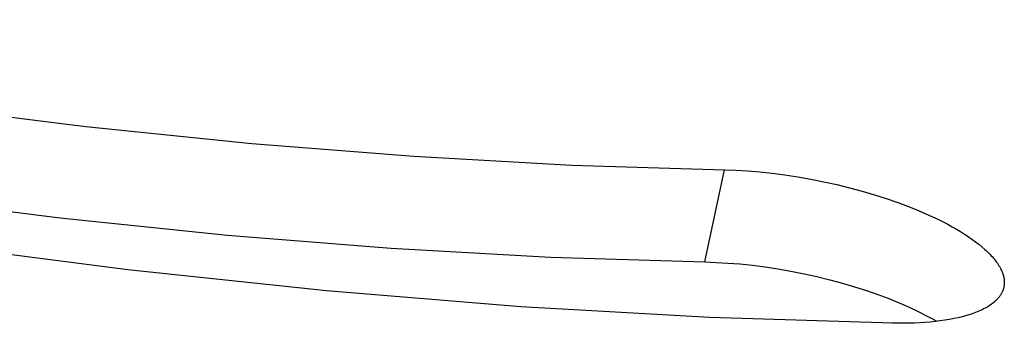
# Model space of a CAD drawing. Header units: millimetres. Extents: x -7950 to -6950, y 4408 to 5408.
# Tile 10 of 111: x -7647.23 to -7637.73, y 4579.18 to 4582.11. Entities that reach past the tile are written whole.
import ezdxf

# ---------------------------------------------------------------- set-up
doc = ezdxf.new("R2010")
doc.units = ezdxf.units.MM
doc.layers.add('SHOW Mini_Barndoor 002', color=7, linetype='Continuous', true_color=0x000000)

msp = doc.modelspace()

# ---------------------------------------------------------------- linework, layer by layer
at = {"layer": 'SHOW Mini_Barndoor 002', "color": 18, "lineweight": -3, "true_color": 0x000000}
for points in [[(-7653.1419, 4582.1091), (-7651.5026, 4581.7987), (-7649.8582, 4581.5225), (-7648.2186, 4581.2824), (-7646.5938, 4581.0799), (-7644.9933, 4580.916), (-7643.4264, 4580.7913), (-7641.9018, 4580.7059), (-7640.4276, 4580.6593)], [(-7653.4512, 4581.2413), (-7651.7978, 4580.926), (-7650.1387, 4580.6455), (-7648.4839, 4580.4017), (-7646.8436, 4580.1961), (-7645.2277, 4580.03), (-7643.6458, 4579.9038), (-7642.1068, 4579.8177), (-7640.619, 4579.7712)], [(-7638.8065, 4579.1801), (-7640.5688, 4579.2354), (-7642.3938, 4579.3393), (-7644.2713, 4579.4925), (-7646.1896, 4579.6945), (-7648.1366, 4579.9448), (-7650.0996, 4580.2418), (-7652.0656, 4580.5834), (-7654.0217, 4580.967)], [(-7640.619, 4579.7712), (-7640.4276, 4580.6593)], [(-7640.4276, 4580.6593), (-7640.3189, 4580.6559), (-7640.2057, 4580.6494), (-7640.0886, 4580.6398), (-7639.9683, 4580.6271), (-7639.8455, 4580.6112), (-7639.7208, 4580.5922), (-7639.5951, 4580.5701), (-7639.4693, 4580.5452), (-7639.3441, 4580.5174), (-7639.2204, 4580.4871), (-7639.099, 4580.4544), (-7638.9807, 4580.4196), (-7638.8661, 4580.383), (-7638.7558, 4580.3448), (-7638.6505, 4580.3054), (-7638.5506, 4580.265), (-7638.4549, 4580.2233), (-7638.3624, 4580.1798), (-7638.2739, 4580.1346), (-7638.2313, 4580.1114), (-7638.1901, 4580.088), (-7638.1502, 4580.0642), (-7638.1117, 4580.0402), (-7638.0747, 4580.016), (-7638.0394, 4579.9916), (-7638.0057, 4579.9671), (-7637.9737, 4579.9425), (-7637.9435, 4579.9178), (-7637.9151, 4579.8932), (-7637.9017, 4579.8808), (-7637.8887, 4579.8685), (-7637.8762, 4579.8562), (-7637.8641, 4579.844), (-7637.8526, 4579.8317), (-7637.8416, 4579.8195), (-7637.8311, 4579.8073), (-7637.821, 4579.7952), (-7637.8115, 4579.7831), (-7637.8025, 4579.771), (-7637.794, 4579.7591), (-7637.786, 4579.7471), (-7637.7785, 4579.7353), (-7637.7716, 4579.7235), (-7637.7651, 4579.7118), (-7637.7592, 4579.7002), (-7637.7538, 4579.6886), (-7637.7488, 4579.6772), (-7637.7466, 4579.6715), (-7637.7444, 4579.6658), (-7637.7424, 4579.6602), (-7637.7405, 4579.6546), (-7637.7388, 4579.649), (-7637.7371, 4579.6434), (-7637.7356, 4579.6379), (-7637.7342, 4579.6323), (-7637.733, 4579.6268), (-7637.7318, 4579.6214), (-7637.7308, 4579.6159), (-7637.7299, 4579.6105), (-7637.7292, 4579.6052), (-7637.7285, 4579.5998), (-7637.728, 4579.5945), (-7637.7276, 4579.5892), (-7637.7273, 4579.5839), (-7637.7272, 4579.5787), (-7637.7271, 4579.5735), (-7637.7272, 4579.5683), (-7637.7274, 4579.5632), (-7637.7277, 4579.5581), (-7637.7281, 4579.553), (-7637.7287, 4579.548), (-7637.7293, 4579.543), (-7637.7301, 4579.538), (-7637.731, 4579.533), (-7637.732, 4579.5281)], [(-7640.619, 4579.7712), (-7640.5102, 4579.7678), (-7640.3971, 4579.7614), (-7640.28, 4579.7518), (-7640.1597, 4579.7391), (-7640.0369, 4579.7233), (-7639.9122, 4579.7043), (-7639.7866, 4579.6823), (-7639.6608, 4579.6573), (-7639.5356, 4579.6296), (-7639.412, 4579.5993), (-7639.2906, 4579.5666), (-7639.1723, 4579.5318), (-7639.0577, 4579.4951), (-7638.9475, 4579.457), (-7638.8422, 4579.4175), (-7638.7423, 4579.3771), (-7638.646, 4579.3351), (-7638.553, 4579.2912), (-7638.464, 4579.2457), (-7638.4213, 4579.2223), (-7638.3798, 4579.1987)], [(-7637.732, 4579.5281), (-7637.7331, 4579.5232), (-7637.7344, 4579.5183), (-7637.7357, 4579.5134), (-7637.7372, 4579.5085), (-7637.7388, 4579.5036), (-7637.7406, 4579.4988), (-7637.7424, 4579.4939), (-7637.7444, 4579.4891), (-7637.7465, 4579.4843), (-7637.7487, 4579.4795), (-7637.7511, 4579.4748), (-7637.7535, 4579.47), (-7637.7561, 4579.4653), (-7637.7588, 4579.4606), (-7637.7617, 4579.4559), (-7637.7647, 4579.4513), (-7637.7678, 4579.4466), (-7637.771, 4579.442), (-7637.7744, 4579.4374), (-7637.7778, 4579.4329), (-7637.7815, 4579.4283), (-7637.7852, 4579.4238), (-7637.7891, 4579.4194), (-7637.7931, 4579.4149), (-7637.7972, 4579.4105), (-7637.8014, 4579.4061), (-7637.8058, 4579.4017), (-7637.8103, 4579.3974), (-7637.8198, 4579.3888), (-7637.8297, 4579.3803), (-7637.8401, 4579.372), (-7637.8511, 4579.3638), (-7637.8625, 4579.3557), (-7637.8745, 4579.3478), (-7637.887, 4579.34), (-7637.9, 4579.3324), (-7637.9135, 4579.3249), (-7637.9275, 4579.3176), (-7637.9419, 4579.3104), (-7637.9569, 4579.3034), (-7637.9724, 4579.2966), (-7637.9883, 4579.29), (-7638.0047, 4579.2835), (-7638.0216, 4579.2772), (-7638.0567, 4579.2652), (-7638.0936, 4579.2539), (-7638.1322, 4579.2433), (-7638.1725, 4579.2336), (-7638.2143, 4579.2246), (-7638.2576, 4579.2165), (-7638.3024, 4579.2091), (-7638.3484, 4579.2026), (-7638.3957, 4579.1969), (-7638.4441, 4579.192), (-7638.4936, 4579.1879), (-7638.5952, 4579.1822), (-7638.6998, 4579.1796), (-7638.8065, 4579.1801)]]:
    msp.add_lwpolyline(points, dxfattribs=at)

doc.saveas('drawing.dxf')
